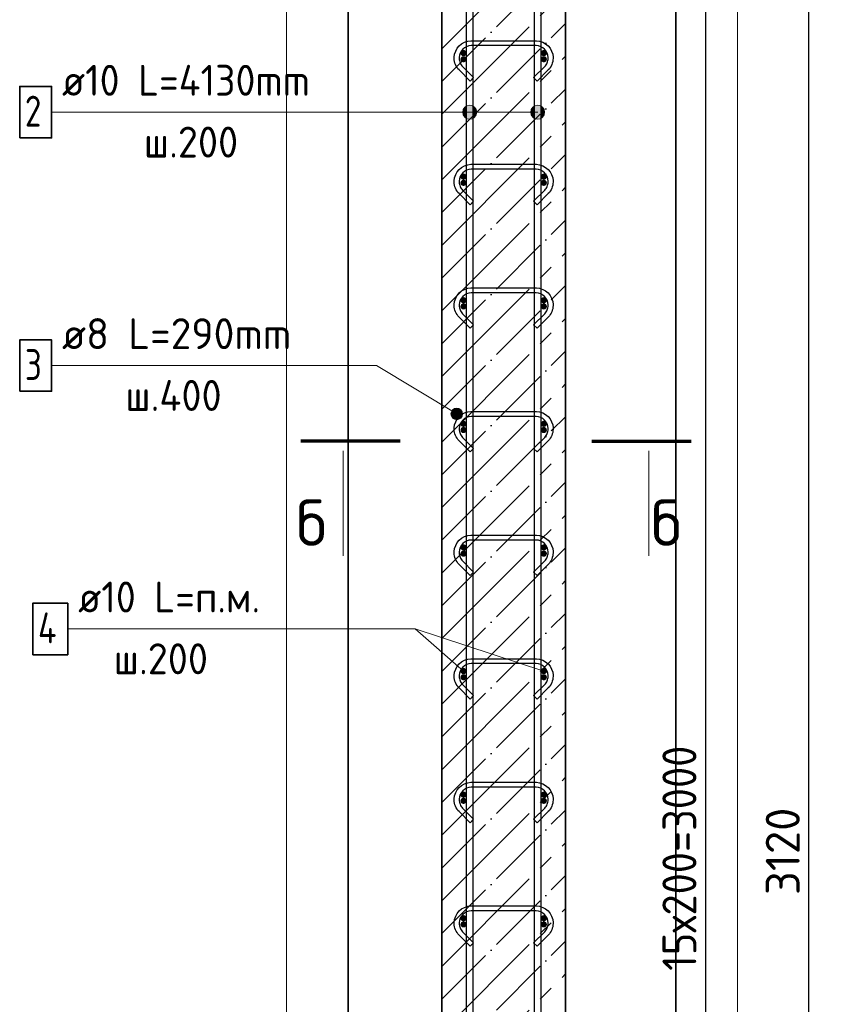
# Model space of a CAD drawing. Header units: millimetres. Extents: x -3026 to 47325, y -2839 to 55854.
# Tile 106 of 130: x 32353 to 33661, y 45522 to 47116. Entities that reach past the tile are written whole.
import ezdxf

# ---------------------------------------------------------------- set-up
doc = ezdxf.new("R2010")
doc.units = ezdxf.units.MM
doc.header["$PDMODE"] = 65
doc.linetypes.add('______11', pattern=[125, 100, -12.5, 0, -12.5])
doc.linetypes.add('______5', pattern=[275, 200, -25, 25, -25])
for name, color, linetype, lineweight in [('Standard', 7, 'Continuous', 25), ('Арм.стержн. Арматура края', 96, 'Continuous', 35), ('Арм.стержн. вертикальными 1', 22, 'Continuous', 35), ('Арм.стержн.горизонт. 1', 180, 'Continuous', 35), ('Размерная линия_ общее', 7, 'Continuous', 13)]:
    doc.layers.add(name, color=color, linetype=linetype, lineweight=lineweight)
doc.layers.add('Арм.стержн.Стяжки', color=7, linetype='Continuous', lineweight=35, true_color=0x501e0f)
doc.styles.add('ISOCPEUR', font='ISOCPEUR')
doc.dimstyles.new('DIMSTYLE_3', dxfattribs={"dimtxt": 55, "dimasz": 62.5, "dimexe": 0, "dimexo": 0, "dimgap": 27.5, "dimtad": 2, "dimdec": 0, "dimrnd": 5, "dimzin": 12, "dimdsep": 46, "dimtxsty": 'ISOCPEUR', "dimblk1": 'ALL_ML_STRICH', "dimblk2": 'ALL_ML_STRICH', "dimsah": 1, "dimcen": 0, "dimclrd": 7, "dimclre": 256, "dimclrt": 7, "dimadec": 0, "dimazin": 0, "dimtfac": 1, "dimtdec": 0, "dimtix": 1, "dimtmove": 2, "dimatfit": 3, "dimfxl": 0, "dimtzin": 0, "dimlwd": 0, "dimlwe": -3, "dimarcsym": 0})

# ---------------------------------------------------------------- blocks, each defined once
blk = doc.blocks.new('ALL_ML_STRICH')
at = {"color": 0, "linetype": 'ByBlock', "lineweight": -2}
for p, q in [((-0.3, -0.3), (0.3, 0.3)), ((0, -0.5), (0, 0.5)), ((-1, 0), (0.5, 0))]:
    blk.add_line(p, q, dxfattribs=at)
blk = doc.blocks.new('*D46')
at = {"layer": 'DEFPOINTS', "color": 7, "linetype": 'Continuous', "lineweight": 13, "transparency": 33554687}
for p in [(33332.1, 47321.6), (33360.7, 44201.6), (33630, 44201.6)]:
    blk.add_point(p, dxfattribs=at)
at = {"layer": 'Размерная линия_ общее', "color": 253, "linetype": 'Continuous', "lineweight": -2, "true_color": 0xa0a0a0, "transparency": 33554687}
for p, q in [((33352.1, 47321.6), (33630, 47321.6)), ((33380.7, 44201.6), (33630, 44201.6))]:
    blk.add_line(p, q, dxfattribs=at)
at = {"layer": 'Размерная линия_ общее', "color": 7, "linetype": 'Continuous', "lineweight": -2, "transparency": 33554687}
blk.add_line((33630, 44201.6), (33630, 47321.6), dxfattribs=at)
at = {"layer": 'Размерная линия_ общее', "color": 7, "linetype": 'Continuous', "lineweight": 13, "transparency": 33554687, "xscale": 62.5, "yscale": 62.5, "zscale": 62.5}
for p, rotation in [((33630, 47321.6), 90), ((33630, 44201.6), 270)]:
    blk.add_blockref('ALL_ML_STRICH', p, dxfattribs=dict(at, rotation=rotation))
at = {"layer": 'Размерная линия_ общее', "color": 7, "linetype": 'Continuous', "lineweight": 13, "transparency": 33554687, "insert": (33587.5, 45769.8), "char_height": 55, "width": 220, "attachment_point": 5, "rotation": 90, "style": 'ISOCPEUR'}
blk.add_mtext('\\A1;{3120}', dxfattribs=at)
blk = doc.blocks.new('*D49')
at = {"layer": 'DEFPOINTS', "color": 7, "linetype": 'Continuous', "lineweight": 13, "transparency": 33554687}
for p in [(33200.9, 47261.6), (33200.9, 44261.6), (33462.8, 44261.6)]:
    blk.add_point(p, dxfattribs=at)
at = {"layer": 'Размерная линия_ общее', "color": 253, "linetype": 'Continuous', "lineweight": -2, "true_color": 0xa0a0a0, "transparency": 33554687}
for p, q in [((33220.9, 47261.6), (33462.8, 47261.6)), ((33220.9, 44261.6), (33462.8, 44261.6))]:
    blk.add_line(p, q, dxfattribs=at)
at = {"layer": 'Размерная линия_ общее', "color": 7, "linetype": 'Continuous', "lineweight": -2, "transparency": 33554687}
blk.add_line((33462.8, 44261.6), (33462.8, 47261.6), dxfattribs=at)
at = {"layer": 'Размерная линия_ общее', "color": 7, "linetype": 'Continuous', "lineweight": 13, "transparency": 33554687, "xscale": 62.5, "yscale": 62.5, "zscale": 62.5}
for p, rotation in [((33462.8, 47261.6), 90), ((33462.8, 44261.6), 270)]:
    blk.add_blockref('ALL_ML_STRICH', p, dxfattribs=dict(at, rotation=rotation))
at = {"layer": 'Размерная линия_ общее', "color": 7, "linetype": 'Continuous', "lineweight": 13, "transparency": 33554687, "insert": (33392.8, 45576.6), "char_height": 55, "width": 2.75, "attachment_point": 1, "rotation": 90, "line_spacing_factor": 0.60241, "style": 'ISOCPEUR'}
blk.add_mtext('\\W0.91;15х200=3000', dxfattribs=at)

msp = doc.modelspace()

# ---------------------------------------------------------------- hatches: boundary and pattern name
at = {"layer": 'Арм.стержн. Арматура края', "linetype": 'Continuous', "lineweight": 50, "transparency": 33554687}
for points in [[(33075.9, 47051.6), (33075.5, 47053.5), (33074.4, 47055.1), (33072.8, 47056.2), (33070.9, 47056.6), (33068.9, 47056.2), (33067.3, 47055.1), (33066.2, 47053.5), (33065.9, 47051.6), (33066.2, 47049.6), (33067.3, 47048), (33068.9, 47046.9), (33070.9, 47046.6), (33072.8, 47046.9), (33074.4, 47048), (33075.5, 47049.6)], [(33205.9, 47051.6), (33205.5, 47053.5), (33204.4, 47055.1), (33202.8, 47056.2), (33200.9, 47056.6), (33198.9, 47056.2), (33197.3, 47055.1), (33196.2, 47053.5), (33195.9, 47051.6), (33196.2, 47049.6), (33197.3, 47048), (33198.9, 47046.9), (33200.9, 47046.6), (33202.8, 47046.9), (33204.4, 47048), (33205.5, 47049.6)], [(33075.9, 46851.6), (33075.5, 46853.5), (33074.4, 46855.1), (33072.8, 46856.2), (33070.9, 46856.6), (33068.9, 46856.2), (33067.3, 46855.1), (33066.2, 46853.5), (33065.9, 46851.6), (33066.2, 46849.6), (33067.3, 46848), (33068.9, 46846.9), (33070.9, 46846.6), (33072.8, 46846.9), (33074.4, 46848), (33075.5, 46849.6)], [(33205.9, 46851.6), (33205.5, 46853.5), (33204.4, 46855.1), (33202.8, 46856.2), (33200.9, 46856.6), (33198.9, 46856.2), (33197.3, 46855.1), (33196.2, 46853.5), (33195.9, 46851.6), (33196.2, 46849.6), (33197.3, 46848), (33198.9, 46846.9), (33200.9, 46846.6), (33202.8, 46846.9), (33204.4, 46848), (33205.5, 46849.6)], [(33075.9, 46651.6), (33075.5, 46653.5), (33074.4, 46655.1), (33072.8, 46656.2), (33070.9, 46656.6), (33068.9, 46656.2), (33067.3, 46655.1), (33066.2, 46653.5), (33065.9, 46651.6), (33066.2, 46649.6), (33067.3, 46648), (33068.9, 46646.9), (33070.9, 46646.6), (33072.8, 46646.9), (33074.4, 46648), (33075.5, 46649.6)], [(33205.9, 46651.6), (33205.5, 46653.5), (33204.4, 46655.1), (33202.8, 46656.2), (33200.9, 46656.6), (33198.9, 46656.2), (33197.3, 46655.1), (33196.2, 46653.5), (33195.9, 46651.6), (33196.2, 46649.6), (33197.3, 46648), (33198.9, 46646.9), (33200.9, 46646.6), (33202.8, 46646.9), (33204.4, 46648), (33205.5, 46649.6)], [(33075.9, 46451.6), (33075.5, 46453.5), (33074.4, 46455.1), (33072.8, 46456.2), (33070.9, 46456.6), (33068.9, 46456.2), (33067.3, 46455.1), (33066.2, 46453.5), (33065.9, 46451.6), (33066.2, 46449.6), (33067.3, 46448), (33068.9, 46446.9), (33070.9, 46446.6), (33072.8, 46446.9), (33074.4, 46448), (33075.5, 46449.6)], [(33205.9, 46451.6), (33205.5, 46453.5), (33204.4, 46455.1), (33202.8, 46456.2), (33200.9, 46456.6), (33198.9, 46456.2), (33197.3, 46455.1), (33196.2, 46453.5), (33195.9, 46451.6), (33196.2, 46449.6), (33197.3, 46448), (33198.9, 46446.9), (33200.9, 46446.6), (33202.8, 46446.9), (33204.4, 46448), (33205.5, 46449.6)], [(33075.9, 46251.6), (33075.5, 46253.5), (33074.4, 46255.1), (33072.8, 46256.2), (33070.9, 46256.6), (33068.9, 46256.2), (33067.3, 46255.1), (33066.2, 46253.5), (33065.9, 46251.6), (33066.2, 46249.6), (33067.3, 46248), (33068.9, 46246.9), (33070.9, 46246.6), (33072.8, 46246.9), (33074.4, 46248), (33075.5, 46249.6)], [(33205.9, 46251.6), (33205.5, 46253.5), (33204.4, 46255.1), (33202.8, 46256.2), (33200.9, 46256.6), (33198.9, 46256.2), (33197.3, 46255.1), (33196.2, 46253.5), (33195.9, 46251.6), (33196.2, 46249.6), (33197.3, 46248), (33198.9, 46246.9), (33200.9, 46246.6), (33202.8, 46246.9), (33204.4, 46248), (33205.5, 46249.6)], [(33075.9, 46051.6), (33075.5, 46053.5), (33074.4, 46055.1), (33072.8, 46056.2), (33070.9, 46056.6), (33068.9, 46056.2), (33067.3, 46055.1), (33066.2, 46053.5), (33065.9, 46051.6), (33066.2, 46049.6), (33067.3, 46048), (33068.9, 46046.9), (33070.9, 46046.6), (33072.8, 46046.9), (33074.4, 46048), (33075.5, 46049.6)], [(33205.9, 46051.6), (33205.5, 46053.5), (33204.4, 46055.1), (33202.8, 46056.2), (33200.9, 46056.6), (33198.9, 46056.2), (33197.3, 46055.1), (33196.2, 46053.5), (33195.9, 46051.6), (33196.2, 46049.6), (33197.3, 46048), (33198.9, 46046.9), (33200.9, 46046.6), (33202.8, 46046.9), (33204.4, 46048), (33205.5, 46049.6)], [(33075.9, 45851.6), (33075.5, 45853.5), (33074.4, 45855.1), (33072.8, 45856.2), (33070.9, 45856.6), (33068.9, 45856.2), (33067.3, 45855.1), (33066.2, 45853.5), (33065.9, 45851.6), (33066.2, 45849.6), (33067.3, 45848), (33068.9, 45846.9), (33070.9, 45846.6), (33072.8, 45846.9), (33074.4, 45848), (33075.5, 45849.6)], [(33205.9, 45851.6), (33205.5, 45853.5), (33204.4, 45855.1), (33202.8, 45856.2), (33200.9, 45856.6), (33198.9, 45856.2), (33197.3, 45855.1), (33196.2, 45853.5), (33195.9, 45851.6), (33196.2, 45849.6), (33197.3, 45848), (33198.9, 45846.9), (33200.9, 45846.6), (33202.8, 45846.9), (33204.4, 45848), (33205.5, 45849.6)], [(33075.9, 45651.6), (33075.5, 45653.5), (33074.4, 45655.1), (33072.8, 45656.2), (33070.9, 45656.6), (33068.9, 45656.2), (33067.3, 45655.1), (33066.2, 45653.5), (33065.9, 45651.6), (33066.2, 45649.6), (33067.3, 45648), (33068.9, 45646.9), (33070.9, 45646.6), (33072.8, 45646.9), (33074.4, 45648), (33075.5, 45649.6)], [(33205.9, 45651.6), (33205.5, 45653.5), (33204.4, 45655.1), (33202.8, 45656.2), (33200.9, 45656.6), (33198.9, 45656.2), (33197.3, 45655.1), (33196.2, 45653.5), (33195.9, 45651.6), (33196.2, 45649.6), (33197.3, 45648), (33198.9, 45646.9), (33200.9, 45646.6), (33202.8, 45646.9), (33204.4, 45648), (33205.5, 45649.6)]]:
    msp.add_hatch(color=4, dxfattribs=at).paths.add_polyline_path(points)
at = {"layer": 'Арм.стержн. вертикальными 1', "linetype": 'Continuous', "lineweight": 13, "transparency": 33554687}
for points in [[(33071.2, 46960.2), (33071.2, 46971.4), (33069.6, 46965.8)], [(33071.2, 46960.2), (33071.2, 46971.4), (33069.6, 46965.8)], [(33071.2, 46971.4), (33075.2, 46956.1), (33075.2, 46975.5)], [(33071.2, 46971.4), (33075.2, 46956.1), (33075.2, 46975.5)], [(33071.2, 46971.4), (33071.2, 46960.2), (33075.2, 46956.1)], [(33071.2, 46971.4), (33071.2, 46960.2), (33075.2, 46956.1)], [(33075.2, 46975.5), (33080.9, 46954.6), (33080.9, 46977.1)], [(33075.2, 46975.5), (33080.9, 46954.6), (33080.9, 46977.1)], [(33075.2, 46975.5), (33075.2, 46956.1), (33080.9, 46954.6)], [(33075.2, 46975.5), (33075.2, 46956.1), (33080.9, 46954.6)], [(33080.9, 46977.1), (33080.9, 46954.6), (33086.5, 46956.1)], [(33080.9, 46977.1), (33086.5, 46956.1), (33086.5, 46975.5)], [(33080.9, 46977.1), (33080.9, 46954.6), (33086.5, 46956.1)], [(33080.9, 46977.1), (33086.5, 46956.1), (33086.5, 46975.5)], [(33086.5, 46975.5), (33086.5, 46956.1), (33090.5, 46960.2)], [(33086.5, 46975.5), (33090.5, 46960.2), (33090.5, 46971.4)], [(33086.5, 46975.5), (33086.5, 46956.1), (33090.5, 46960.2)], [(33086.5, 46975.5), (33090.5, 46960.2), (33090.5, 46971.4)], [(33090.5, 46971.4), (33090.5, 46960.2), (33092.1, 46965.8)], [(33090.5, 46971.4), (33090.5, 46960.2), (33092.1, 46965.8)], [(33181.2, 46960.2), (33181.2, 46971.4), (33179.6, 46965.8)], [(33181.2, 46960.2), (33181.2, 46971.4), (33179.6, 46965.8)], [(33181.2, 46971.4), (33185.2, 46956.1), (33185.2, 46975.5)], [(33181.2, 46971.4), (33185.2, 46956.1), (33185.2, 46975.5)], [(33181.2, 46971.4), (33181.2, 46960.2), (33185.2, 46956.1)], [(33181.2, 46971.4), (33181.2, 46960.2), (33185.2, 46956.1)], [(33185.2, 46975.5), (33190.9, 46954.6), (33190.9, 46977.1)], [(33185.2, 46975.5), (33190.9, 46954.6), (33190.9, 46977.1)], [(33185.2, 46975.5), (33185.2, 46956.1), (33190.9, 46954.6)], [(33185.2, 46975.5), (33185.2, 46956.1), (33190.9, 46954.6)], [(33190.9, 46977.1), (33190.9, 46954.6), (33196.5, 46956.1)], [(33190.9, 46977.1), (33196.5, 46956.1), (33196.5, 46975.5)], [(33190.9, 46977.1), (33190.9, 46954.6), (33196.5, 46956.1)], [(33190.9, 46977.1), (33196.5, 46956.1), (33196.5, 46975.5)], [(33196.5, 46975.5), (33196.5, 46956.1), (33200.5, 46960.2)], [(33196.5, 46975.5), (33200.5, 46960.2), (33200.5, 46971.4)], [(33196.5, 46975.5), (33196.5, 46956.1), (33200.5, 46960.2)], [(33196.5, 46975.5), (33200.5, 46960.2), (33200.5, 46971.4)], [(33200.5, 46971.4), (33200.5, 46960.2), (33202.1, 46965.8)], [(33200.5, 46971.4), (33200.5, 46960.2), (33202.1, 46965.8)]]:
    msp.add_hatch(color=7, dxfattribs=at).paths.add_polyline_path(points)
at = {"layer": 'Арм.стержн.горизонт. 1', "linetype": 'Continuous', "lineweight": 50, "transparency": 33554687}
for points in [[(33075.9, 47061.6), (33075.5, 47063.5), (33074.4, 47065.1), (33072.8, 47066.2), (33070.9, 47066.6), (33068.9, 47066.2), (33067.3, 47065.1), (33066.2, 47063.5), (33065.9, 47061.6), (33066.2, 47059.6), (33067.3, 47058), (33068.9, 47056.9), (33070.9, 47056.6), (33072.8, 47056.9), (33074.4, 47058), (33075.5, 47059.6)], [(33205.9, 47061.6), (33205.5, 47063.5), (33204.4, 47065.1), (33202.8, 47066.2), (33200.9, 47066.6), (33198.9, 47066.2), (33197.3, 47065.1), (33196.2, 47063.5), (33195.9, 47061.6), (33196.2, 47059.6), (33197.3, 47058), (33198.9, 47056.9), (33200.9, 47056.6), (33202.8, 47056.9), (33204.4, 47058), (33205.5, 47059.6)], [(33075.9, 46861.6), (33075.5, 46863.5), (33074.4, 46865.1), (33072.8, 46866.2), (33070.9, 46866.6), (33068.9, 46866.2), (33067.3, 46865.1), (33066.2, 46863.5), (33065.9, 46861.6), (33066.2, 46859.6), (33067.3, 46858), (33068.9, 46856.9), (33070.9, 46856.6), (33072.8, 46856.9), (33074.4, 46858), (33075.5, 46859.6)], [(33205.9, 46861.6), (33205.5, 46863.5), (33204.4, 46865.1), (33202.8, 46866.2), (33200.9, 46866.6), (33198.9, 46866.2), (33197.3, 46865.1), (33196.2, 46863.5), (33195.9, 46861.6), (33196.2, 46859.6), (33197.3, 46858), (33198.9, 46856.9), (33200.9, 46856.6), (33202.8, 46856.9), (33204.4, 46858), (33205.5, 46859.6)], [(33075.9, 46661.6), (33075.5, 46663.5), (33074.4, 46665.1), (33072.8, 46666.2), (33070.9, 46666.6), (33068.9, 46666.2), (33067.3, 46665.1), (33066.2, 46663.5), (33065.9, 46661.6), (33066.2, 46659.6), (33067.3, 46658), (33068.9, 46656.9), (33070.9, 46656.6), (33072.8, 46656.9), (33074.4, 46658), (33075.5, 46659.6)], [(33205.9, 46661.6), (33205.5, 46663.5), (33204.4, 46665.1), (33202.8, 46666.2), (33200.9, 46666.6), (33198.9, 46666.2), (33197.3, 46665.1), (33196.2, 46663.5), (33195.9, 46661.6), (33196.2, 46659.6), (33197.3, 46658), (33198.9, 46656.9), (33200.9, 46656.6), (33202.8, 46656.9), (33204.4, 46658), (33205.5, 46659.6)], [(33075.9, 46461.6), (33075.5, 46463.5), (33074.4, 46465.1), (33072.8, 46466.2), (33070.9, 46466.6), (33068.9, 46466.2), (33067.3, 46465.1), (33066.2, 46463.5), (33065.9, 46461.6), (33066.2, 46459.6), (33067.3, 46458), (33068.9, 46456.9), (33070.9, 46456.6), (33072.8, 46456.9), (33074.4, 46458), (33075.5, 46459.6)], [(33205.9, 46461.6), (33205.5, 46463.5), (33204.4, 46465.1), (33202.8, 46466.2), (33200.9, 46466.6), (33198.9, 46466.2), (33197.3, 46465.1), (33196.2, 46463.5), (33195.9, 46461.6), (33196.2, 46459.6), (33197.3, 46458), (33198.9, 46456.9), (33200.9, 46456.6), (33202.8, 46456.9), (33204.4, 46458), (33205.5, 46459.6)], [(33075.9, 46261.6), (33075.5, 46263.5), (33074.4, 46265.1), (33072.8, 46266.2), (33070.9, 46266.6), (33068.9, 46266.2), (33067.3, 46265.1), (33066.2, 46263.5), (33065.9, 46261.6), (33066.2, 46259.6), (33067.3, 46258), (33068.9, 46256.9), (33070.9, 46256.6), (33072.8, 46256.9), (33074.4, 46258), (33075.5, 46259.6)], [(33205.9, 46261.6), (33205.5, 46263.5), (33204.4, 46265.1), (33202.8, 46266.2), (33200.9, 46266.6), (33198.9, 46266.2), (33197.3, 46265.1), (33196.2, 46263.5), (33195.9, 46261.6), (33196.2, 46259.6), (33197.3, 46258), (33198.9, 46256.9), (33200.9, 46256.6), (33202.8, 46256.9), (33204.4, 46258), (33205.5, 46259.6)], [(33075.9, 46061.6), (33075.5, 46063.5), (33074.4, 46065.1), (33072.8, 46066.2), (33070.9, 46066.6), (33068.9, 46066.2), (33067.3, 46065.1), (33066.2, 46063.5), (33065.9, 46061.6), (33066.2, 46059.6), (33067.3, 46058), (33068.9, 46056.9), (33070.9, 46056.6), (33072.8, 46056.9), (33074.4, 46058), (33075.5, 46059.6)], [(33205.9, 46061.6), (33205.5, 46063.5), (33204.4, 46065.1), (33202.8, 46066.2), (33200.9, 46066.6), (33198.9, 46066.2), (33197.3, 46065.1), (33196.2, 46063.5), (33195.9, 46061.6), (33196.2, 46059.6), (33197.3, 46058), (33198.9, 46056.9), (33200.9, 46056.6), (33202.8, 46056.9), (33204.4, 46058), (33205.5, 46059.6)], [(33075.9, 45861.6), (33075.5, 45863.5), (33074.4, 45865.1), (33072.8, 45866.2), (33070.9, 45866.6), (33068.9, 45866.2), (33067.3, 45865.1), (33066.2, 45863.5), (33065.9, 45861.6), (33066.2, 45859.6), (33067.3, 45858), (33068.9, 45856.9), (33070.9, 45856.6), (33072.8, 45856.9), (33074.4, 45858), (33075.5, 45859.6)], [(33205.9, 45861.6), (33205.5, 45863.5), (33204.4, 45865.1), (33202.8, 45866.2), (33200.9, 45866.6), (33198.9, 45866.2), (33197.3, 45865.1), (33196.2, 45863.5), (33195.9, 45861.6), (33196.2, 45859.6), (33197.3, 45858), (33198.9, 45856.9), (33200.9, 45856.6), (33202.8, 45856.9), (33204.4, 45858), (33205.5, 45859.6)], [(33075.9, 45661.6), (33075.5, 45663.5), (33074.4, 45665.1), (33072.8, 45666.2), (33070.9, 45666.6), (33068.9, 45666.2), (33067.3, 45665.1), (33066.2, 45663.5), (33065.9, 45661.6), (33066.2, 45659.6), (33067.3, 45658), (33068.9, 45656.9), (33070.9, 45656.6), (33072.8, 45656.9), (33074.4, 45658), (33075.5, 45659.6)], [(33205.9, 45661.6), (33205.5, 45663.5), (33204.4, 45665.1), (33202.8, 45666.2), (33200.9, 45666.6), (33198.9, 45666.2), (33197.3, 45665.1), (33196.2, 45663.5), (33195.9, 45661.6), (33196.2, 45659.6), (33197.3, 45658), (33198.9, 45656.9), (33200.9, 45656.6), (33202.8, 45656.9), (33204.4, 45658), (33205.5, 45659.6)]]:
    msp.add_hatch(color=4, dxfattribs=at).paths.add_polyline_path(points)
at = {"layer": 'Арм.стержн.Стяжки', "linetype": 'Continuous', "lineweight": 13, "transparency": 33554687}
for points in [[(33050.5, 46477.7), (33055.4, 46485.7), (33051.8, 46482.4)], [(33055.4, 46485.7), (33050.5, 46477.7), (33051.7, 46473.1)], [(33055.4, 46485.7), (33051.7, 46473.1), (33060, 46486.9)], [(33060, 46486.9), (33051.7, 46473.1), (33055, 46469.5)], [(33060, 46486.9), (33055, 46469.5), (33064.7, 46485.6)], [(33064.7, 46485.6), (33055, 46469.5), (33059.7, 46468.2)], [(33064.7, 46485.6), (33059.7, 46468.2), (33068, 46482)], [(33068, 46482), (33059.7, 46468.2), (33064.3, 46469.4)], [(33068, 46482), (33064.3, 46469.4), (33069.2, 46477.4)], [(33069.2, 46477.4), (33064.3, 46469.4), (33067.9, 46472.7)]]:
    msp.add_hatch(color=7, dxfattribs=at).paths.add_polyline_path(points)

# ---------------------------------------------------------------- linework, layer by layer
at = {"color": 52, "linetype": 'Continuous', "lineweight": -3, "transparency": 33554687}
for p, q in [((32884.3, 48405), (32884.3, 43856.3)), ((32884.3, 43856.3), (32884.3, 48405)), ((33414.3, 48405), (33414.3, 43856.3)), ((33414.3, 43856.3), (33414.3, 48405))]:
    msp.add_line(p, q, dxfattribs=at)
at = {"layer": 'Standard', "color": 7, "linetype": 'Continuous', "lineweight": 35, "transparency": 33554687}
for p, q in [((33035.9, 47321.6), (33035.9, 44201.6)), ((33235.9, 44201.6), (33235.9, 47321.6))]:
    msp.add_line(p, q, dxfattribs=at)
at = {"layer": 'Standard', "color": 253, "linetype": '______5', "lineweight": -3, "true_color": 0xababab, "transparency": 33554687}
for p, q in [((33035.9, 47068.6), (33235.9, 47268.6)), ((33035.9, 46962.5), (33235.9, 47162.5)), ((33035.9, 46856.5), (33235.9, 47056.5)), ((33035.9, 46750.4), (33235.9, 46950.4)), ((33035.9, 46644.3), (33235.9, 46844.3)), ((33035.9, 46538.3), (33235.9, 46738.3)), ((33035.9, 46432.2), (33235.9, 46632.2)), ((33035.9, 46326.1), (33235.9, 46526.1)), ((33035.9, 46220.1), (33235.9, 46420.1)), ((33035.9, 46114), (33235.9, 46314)), ((33035.9, 46007.9), (33235.9, 46207.9)), ((33035.9, 45901.9), (33235.9, 46101.9)), ((33035.9, 45795.8), (33235.9, 45995.8)), ((33035.9, 45689.7), (33235.9, 45889.7)), ((33035.9, 45583.7), (33235.9, 45783.7)), ((33035.9, 45477.6), (33235.9, 45677.6)), ((33035.9, 45371.5), (33235.9, 45571.5))]:
    msp.add_line(p, q, dxfattribs=at)
at = {"layer": 'Standard', "color": 253, "linetype": '______11', "lineweight": -3, "true_color": 0xababab, "transparency": 33554687}
for p, q in [((33035.9, 47015.6), (33235.9, 47215.6)), ((33035.9, 46909.5), (33235.9, 47109.5)), ((33035.9, 46803.4), (33235.9, 47003.4)), ((33035.9, 46697.4), (33235.9, 46897.4)), ((33035.9, 46591.3), (33235.9, 46791.3)), ((33035.9, 46485.2), (33235.9, 46685.2)), ((33035.9, 46379.2), (33235.9, 46579.2)), ((33035.9, 46273.1), (33235.9, 46473.1)), ((33035.9, 46167), (33235.9, 46367)), ((33035.9, 46061), (33235.9, 46261)), ((33035.9, 45954.9), (33235.9, 46154.9)), ((33035.9, 45848.8), (33235.9, 46048.8)), ((33035.9, 45742.8), (33235.9, 45942.8)), ((33035.9, 45636.7), (33235.9, 45836.7)), ((33035.9, 45530.6), (33235.9, 45730.6)), ((33035.9, 45424.6), (33235.9, 45624.6))]:
    msp.add_line(p, q, dxfattribs=at)
at = {"layer": 'Standard', "color": 7, "linetype": 'Continuous', "lineweight": 70, "transparency": 33554687}
for p, q in [((32968.3, 46433.8), (32807.5, 46433.8)), ((33278.3, 46433.8), (33439.1, 46433.8))]:
    msp.add_line(p, q, dxfattribs=at)
at = {"layer": 'Standard', "color": 7, "linetype": 'Continuous', "lineweight": 13, "transparency": 33554687}
for p, q in [((32876, 46417.8), (32876, 46248.2)), ((33370.6, 46417.8), (33370.6, 46248.2)), ((33200.9, 46061.6), (32992.5, 46129.7))]:
    msp.add_line(p, q, dxfattribs=at)
msp.add_lwpolyline([(32784.3, 43756.3), (33514.3, 43756.3), (33514.3, 48505), (32784.3, 48505), (32784.3, 43756.3)], dxfattribs=at)
at = {"layer": 'Арм.стержн. вертикальными 1', "color": 7, "linetype": 'Continuous', "lineweight": 13, "transparency": 33554687}
for p, q in [((33080.9, 46977.1), (33080.9, 46977.1)), ((33080.9, 46977.1), (33080.9, 46977.1)), ((33190.9, 46977.1), (33190.9, 46977.1)), ((33190.9, 46977.1), (33190.9, 46977.1)), ((32404.3, 46965.8), (32996.3, 46965.8)), ((32996.3, 46965.8), (33190.9, 46965.8)), ((32996.3, 46965.8), (33190.9, 46965.8)), ((32996.3, 46965.8), (33080.9, 46965.8)), ((32996.3, 46965.8), (33080.9, 46965.8)), ((33069.6, 46965.8), (33069.6, 46965.8)), ((33069.6, 46965.8), (33069.6, 46965.8)), ((33080.9, 46954.6), (33080.9, 46954.6)), ((33080.9, 46954.6), (33080.9, 46954.6)), ((33092.1, 46965.8), (33092.1, 46965.8)), ((33092.1, 46965.8), (33092.1, 46965.8)), ((33179.6, 46965.8), (33179.6, 46965.8)), ((33179.6, 46965.8), (33179.6, 46965.8)), ((33190.9, 46954.6), (33190.9, 46954.6)), ((33190.9, 46954.6), (33190.9, 46954.6)), ((33202.1, 46965.8), (33202.1, 46965.8)), ((33202.1, 46965.8), (33202.1, 46965.8))]:
    msp.add_line(p, q, dxfattribs=at)
at = {"layer": 'Арм.стержн. вертикальными 1', "color": 4, "linetype": 'Continuous', "lineweight": 25, "transparency": 33554687}
for points in [[(33075.9, 44201.6), (33075.9, 48331.6), (33085.9, 48331.6), (33085.9, 44201.6), (33075.9, 44201.6)], [(33075.9, 44201.6), (33075.9, 48331.6), (33085.9, 48331.6), (33085.9, 44201.6), (33075.9, 44201.6)], [(33185.9, 44201.6), (33185.9, 48331.6), (33195.9, 48331.6), (33195.9, 44201.6), (33185.9, 44201.6)], [(33185.9, 44201.6), (33185.9, 48331.6), (33195.9, 48331.6), (33195.9, 44201.6), (33185.9, 44201.6)]]:
    msp.add_lwpolyline(points, dxfattribs=at)
at = {"layer": 'Арм.стержн. вертикальными 1', "color": 7, "linetype": 'Continuous', "lineweight": 35, "transparency": 33554687}
msp.add_lwpolyline([(32352.6, 46924.2), (32404.3, 46924.2), (32404.3, 47007.5), (32352.6, 47007.5), (32352.6, 46924.2)], dxfattribs=at)
at = {"layer": 'Арм.стержн. вертикальными 1', "color": 7, "linetype": 'Continuous', "lineweight": 13, "transparency": 33554687}
for centre in [(33080.9, 46965.8), (33080.9, 46965.8), (33190.9, 46965.8), (33190.9, 46965.8)]:
    msp.add_circle(centre, 11.3, dxfattribs=at)
at = {"layer": 'Арм.стержн.горизонт. 1', "color": 7, "linetype": 'Continuous', "lineweight": 13, "transparency": 33554687}
for p, q in [((32430.5, 46129.7), (32992.5, 46129.7)), ((32992.5, 46129.7), (33070.9, 46061.6))]:
    msp.add_line(p, q, dxfattribs=at)
at = {"layer": 'Арм.стержн.горизонт. 1', "color": 7, "linetype": 'Continuous', "lineweight": 35, "transparency": 33554687}
msp.add_lwpolyline([(32373.8, 46088), (32430.5, 46088), (32430.5, 46171.4), (32373.8, 46171.4), (32373.8, 46088)], dxfattribs=at)
at = {"layer": 'Арм.стержн.Стяжки', "color": 7, "linetype": 'Continuous', "lineweight": 13, "transparency": 33554687}
for p, q in [((32404.3, 46555.8), (32930.3, 46555.8)), ((32930.3, 46555.8), (33059.9, 46477.6)), ((33051.8, 46482.4), (33051.8, 46482.4)), ((33064.7, 46485.6), (33064.7, 46485.6)), ((33055, 46469.5), (33055, 46469.5)), ((33067.9, 46472.7), (33067.9, 46472.7))]:
    msp.add_line(p, q, dxfattribs=at)
at = {"layer": 'Арм.стержн.Стяжки', "color": 40, "linetype": 'Continuous', "lineweight": 25, "transparency": 33554687}
for points in [[(33184.4, 47021.8), (33202.3, 47039.7), (33203.5, 47041.1), (33204.6, 47042.6), (33205.5, 47044.2), (33206.3, 47045.9), (33207, 47047.6), (33207.4, 47049.4), (33207.7, 47051.3), (33207.9, 47053.2), (33207.9, 47054.3), (33207.4, 47057.9), (33206.1, 47061.6), (33204.3, 47065), (33202, 47067.7), (33199.3, 47070), (33195.9, 47071.9), (33192.2, 47073.1), (33188.6, 47073.6), (33083.1, 47073.6), (33079.5, 47073.1), (33075.8, 47071.9), (33072.5, 47070), (33069.7, 47067.7), (33067.4, 47065), (33065.6, 47061.6), (33064.4, 47057.9), (33063.9, 47054.3), (33063.9, 47053.2), (33064, 47051.3), (33064.3, 47049.4), (33064.8, 47047.6), (33065.4, 47045.9), (33066.2, 47044.2), (33067.1, 47042.6), (33068.2, 47041.1), (33069.4, 47039.7), (33087.3, 47021.8), (33081.6, 47016.2), (33063.6, 47034.2), (33061.9, 47036.1), (33060.4, 47038.3), (33059.1, 47040.5), (33058, 47042.8), (33057.1, 47045.3), (33056.5, 47047.8), (33056, 47050.4), (33055.9, 47052.9), (33055.9, 47054.9), (33056.5, 47059.8), (33058.2, 47064.8), (33060.8, 47069.5), (33064, 47073.4), (33067.9, 47076.6), (33072.6, 47079.2), (33077.7, 47080.9), (33082.5, 47081.6), (33189.2, 47081.6), (33194.1, 47080.9), (33199.1, 47079.2), (33203.8, 47076.6), (33207.7, 47073.4), (33210.9, 47069.5), (33213.5, 47064.8), (33215.2, 47059.8), (33215.9, 47054.9), (33215.9, 47052.9), (33215.7, 47050.4), (33215.3, 47047.8), (33214.6, 47045.3), (33213.7, 47042.8), (33212.6, 47040.5), (33211.3, 47038.3), (33209.8, 47036.1), (33208.1, 47034.2), (33190.1, 47016.2), (33184.4, 47021.8)], [(33184.4, 46821.8), (33202.3, 46839.7), (33203.5, 46841.1), (33204.6, 46842.6), (33205.5, 46844.2), (33206.3, 46845.9), (33207, 46847.6), (33207.4, 46849.4), (33207.7, 46851.3), (33207.9, 46853.2), (33207.9, 46854.3), (33207.4, 46857.9), (33206.1, 46861.6), (33204.3, 46865), (33202, 46867.7), (33199.3, 46870), (33195.9, 46871.9), (33192.2, 46873.1), (33188.6, 46873.6), (33083.1, 46873.6), (33079.5, 46873.1), (33075.8, 46871.9), (33072.5, 46870), (33069.7, 46867.7), (33067.4, 46865), (33065.6, 46861.6), (33064.4, 46857.9), (33063.9, 46854.3), (33063.9, 46853.2), (33064, 46851.3), (33064.3, 46849.4), (33064.8, 46847.6), (33065.4, 46845.9), (33066.2, 46844.2), (33067.1, 46842.6), (33068.2, 46841.1), (33069.4, 46839.7), (33087.3, 46821.8), (33081.6, 46816.2), (33063.6, 46834.2), (33061.9, 46836.1), (33060.4, 46838.3), (33059.1, 46840.5), (33058, 46842.8), (33057.1, 46845.3), (33056.5, 46847.8), (33056, 46850.4), (33055.9, 46852.9), (33055.9, 46854.9), (33056.5, 46859.8), (33058.2, 46864.8), (33060.8, 46869.5), (33064, 46873.4), (33067.9, 46876.6), (33072.6, 46879.2), (33077.7, 46880.9), (33082.5, 46881.6), (33189.2, 46881.6), (33194.1, 46880.9), (33199.1, 46879.2), (33203.8, 46876.6), (33207.7, 46873.4), (33210.9, 46869.5), (33213.5, 46864.8), (33215.2, 46859.8), (33215.9, 46854.9), (33215.9, 46852.9), (33215.7, 46850.4), (33215.3, 46847.8), (33214.6, 46845.3), (33213.7, 46842.8), (33212.6, 46840.5), (33211.3, 46838.3), (33209.8, 46836.1), (33208.1, 46834.2), (33190.1, 46816.2), (33184.4, 46821.8)], [(33184.4, 46621.8), (33202.3, 46639.7), (33203.5, 46641.1), (33204.6, 46642.6), (33205.5, 46644.2), (33206.3, 46645.9), (33207, 46647.6), (33207.4, 46649.4), (33207.7, 46651.3), (33207.9, 46653.2), (33207.9, 46654.3), (33207.4, 46657.9), (33206.1, 46661.6), (33204.3, 46665), (33202, 46667.7), (33199.3, 46670), (33195.9, 46671.9), (33192.2, 46673.1), (33188.6, 46673.6), (33083.1, 46673.6), (33079.5, 46673.1), (33075.8, 46671.9), (33072.5, 46670), (33069.7, 46667.7), (33067.4, 46665), (33065.6, 46661.6), (33064.4, 46657.9), (33063.9, 46654.3), (33063.9, 46653.2), (33064, 46651.3), (33064.3, 46649.4), (33064.8, 46647.6), (33065.4, 46645.9), (33066.2, 46644.2), (33067.1, 46642.6), (33068.2, 46641.1), (33069.4, 46639.7), (33087.3, 46621.8), (33081.6, 46616.2), (33063.6, 46634.2), (33061.9, 46636.1), (33060.4, 46638.3), (33059.1, 46640.5), (33058, 46642.8), (33057.1, 46645.3), (33056.5, 46647.8), (33056, 46650.4), (33055.9, 46652.9), (33055.9, 46654.9), (33056.5, 46659.8), (33058.2, 46664.8), (33060.8, 46669.5), (33064, 46673.4), (33067.9, 46676.6), (33072.6, 46679.2), (33077.7, 46680.9), (33082.5, 46681.6), (33189.2, 46681.6), (33194.1, 46680.9), (33199.1, 46679.2), (33203.8, 46676.6), (33207.7, 46673.4), (33210.9, 46669.5), (33213.5, 46664.8), (33215.2, 46659.8), (33215.9, 46654.9), (33215.9, 46652.9), (33215.7, 46650.4), (33215.3, 46647.8), (33214.6, 46645.3), (33213.7, 46642.8), (33212.6, 46640.5), (33211.3, 46638.3), (33209.8, 46636.1), (33208.1, 46634.2), (33190.1, 46616.2), (33184.4, 46621.8)], [(33184.4, 46421.8), (33202.3, 46439.7), (33203.5, 46441.1), (33204.6, 46442.6), (33205.5, 46444.2), (33206.3, 46445.9), (33207, 46447.6), (33207.4, 46449.4), (33207.7, 46451.3), (33207.9, 46453.2), (33207.9, 46454.3), (33207.4, 46457.9), (33206.1, 46461.6), (33204.3, 46465), (33202, 46467.7), (33199.3, 46470), (33195.9, 46471.9), (33192.2, 46473.1), (33188.6, 46473.6), (33083.1, 46473.6), (33079.5, 46473.1), (33075.8, 46471.9), (33072.5, 46470), (33069.7, 46467.7), (33067.4, 46465), (33065.6, 46461.6), (33064.4, 46457.9), (33063.9, 46454.3), (33063.9, 46453.2), (33064, 46451.3), (33064.3, 46449.4), (33064.8, 46447.6), (33065.4, 46445.9), (33066.2, 46444.2), (33067.1, 46442.6), (33068.2, 46441.1), (33069.4, 46439.7), (33087.3, 46421.8), (33081.6, 46416.2), (33063.6, 46434.2), (33061.9, 46436.1), (33060.4, 46438.3), (33059.1, 46440.5), (33058, 46442.8), (33057.1, 46445.3), (33056.5, 46447.8), (33056, 46450.4), (33055.9, 46452.9), (33055.9, 46454.9), (33056.5, 46459.8), (33058.2, 46464.8), (33060.8, 46469.5), (33064, 46473.4), (33067.9, 46476.6), (33072.6, 46479.2), (33077.7, 46480.9), (33082.5, 46481.6), (33189.2, 46481.6), (33194.1, 46480.9), (33199.1, 46479.2), (33203.8, 46476.6), (33207.7, 46473.4), (33210.9, 46469.5), (33213.5, 46464.8), (33215.2, 46459.8), (33215.9, 46454.9), (33215.9, 46452.9), (33215.7, 46450.4), (33215.3, 46447.8), (33214.6, 46445.3), (33213.7, 46442.8), (33212.6, 46440.5), (33211.3, 46438.3), (33209.8, 46436.1), (33208.1, 46434.2), (33190.1, 46416.2), (33184.4, 46421.8)], [(33184.4, 46221.8), (33202.3, 46239.7), (33203.5, 46241.1), (33204.6, 46242.6), (33205.5, 46244.2), (33206.3, 46245.9), (33207, 46247.6), (33207.4, 46249.4), (33207.7, 46251.3), (33207.9, 46253.2), (33207.9, 46254.3), (33207.4, 46257.9), (33206.1, 46261.6), (33204.3, 46265), (33202, 46267.7), (33199.3, 46270), (33195.9, 46271.9), (33192.2, 46273.1), (33188.6, 46273.6), (33083.1, 46273.6), (33079.5, 46273.1), (33075.8, 46271.9), (33072.5, 46270), (33069.7, 46267.7), (33067.4, 46265), (33065.6, 46261.6), (33064.4, 46257.9), (33063.9, 46254.3), (33063.9, 46253.2), (33064, 46251.3), (33064.3, 46249.4), (33064.8, 46247.6), (33065.4, 46245.9), (33066.2, 46244.2), (33067.1, 46242.6), (33068.2, 46241.1), (33069.4, 46239.7), (33087.3, 46221.8), (33081.6, 46216.2), (33063.6, 46234.2), (33061.9, 46236.1), (33060.4, 46238.3), (33059.1, 46240.5), (33058, 46242.8), (33057.1, 46245.3), (33056.5, 46247.8), (33056, 46250.4), (33055.9, 46252.9), (33055.9, 46254.9), (33056.5, 46259.8), (33058.2, 46264.8), (33060.8, 46269.5), (33064, 46273.4), (33067.9, 46276.6), (33072.6, 46279.2), (33077.7, 46280.9), (33082.5, 46281.6), (33189.2, 46281.6), (33194.1, 46280.9), (33199.1, 46279.2), (33203.8, 46276.6), (33207.7, 46273.4), (33210.9, 46269.5), (33213.5, 46264.8), (33215.2, 46259.8), (33215.9, 46254.9), (33215.9, 46252.9), (33215.7, 46250.4), (33215.3, 46247.8), (33214.6, 46245.3), (33213.7, 46242.8), (33212.6, 46240.5), (33211.3, 46238.3), (33209.8, 46236.1), (33208.1, 46234.2), (33190.1, 46216.2), (33184.4, 46221.8)], [(33184.4, 46021.8), (33202.3, 46039.7), (33203.5, 46041.1), (33204.6, 46042.6), (33205.5, 46044.2), (33206.3, 46045.9), (33207, 46047.6), (33207.4, 46049.4), (33207.7, 46051.3), (33207.9, 46053.2), (33207.9, 46054.3), (33207.4, 46057.9), (33206.1, 46061.6), (33204.3, 46065), (33202, 46067.7), (33199.3, 46070), (33195.9, 46071.9), (33192.2, 46073.1), (33188.6, 46073.6), (33083.1, 46073.6), (33079.5, 46073.1), (33075.8, 46071.9), (33072.5, 46070), (33069.7, 46067.7), (33067.4, 46065), (33065.6, 46061.6), (33064.4, 46057.9), (33063.9, 46054.3), (33063.9, 46053.2), (33064, 46051.3), (33064.3, 46049.4), (33064.8, 46047.6), (33065.4, 46045.9), (33066.2, 46044.2), (33067.1, 46042.6), (33068.2, 46041.1), (33069.4, 46039.7), (33087.3, 46021.8), (33081.6, 46016.2), (33063.6, 46034.2), (33061.9, 46036.1), (33060.4, 46038.3), (33059.1, 46040.5), (33058, 46042.8), (33057.1, 46045.3), (33056.5, 46047.8), (33056, 46050.4), (33055.9, 46052.9), (33055.9, 46054.9), (33056.5, 46059.8), (33058.2, 46064.8), (33060.8, 46069.5), (33064, 46073.4), (33067.9, 46076.6), (33072.6, 46079.2), (33077.7, 46080.9), (33082.5, 46081.6), (33189.2, 46081.6), (33194.1, 46080.9), (33199.1, 46079.2), (33203.8, 46076.6), (33207.7, 46073.4), (33210.9, 46069.5), (33213.5, 46064.8), (33215.2, 46059.8), (33215.9, 46054.9), (33215.9, 46052.9), (33215.7, 46050.4), (33215.3, 46047.8), (33214.6, 46045.3), (33213.7, 46042.8), (33212.6, 46040.5), (33211.3, 46038.3), (33209.8, 46036.1), (33208.1, 46034.2), (33190.1, 46016.2), (33184.4, 46021.8)], [(33184.4, 45821.8), (33202.3, 45839.7), (33203.5, 45841.1), (33204.6, 45842.6), (33205.5, 45844.2), (33206.3, 45845.9), (33207, 45847.6), (33207.4, 45849.4), (33207.7, 45851.3), (33207.9, 45853.2), (33207.9, 45854.3), (33207.4, 45857.9), (33206.1, 45861.6), (33204.3, 45865), (33202, 45867.7), (33199.3, 45870), (33195.9, 45871.9), (33192.2, 45873.1), (33188.6, 45873.6), (33083.1, 45873.6), (33079.5, 45873.1), (33075.8, 45871.9), (33072.5, 45870), (33069.7, 45867.7), (33067.4, 45865), (33065.6, 45861.6), (33064.4, 45857.9), (33063.9, 45854.3), (33063.9, 45853.2), (33064, 45851.3), (33064.3, 45849.4), (33064.8, 45847.6), (33065.4, 45845.9), (33066.2, 45844.2), (33067.1, 45842.6), (33068.2, 45841.1), (33069.4, 45839.7), (33087.3, 45821.8), (33081.6, 45816.2), (33063.6, 45834.2), (33061.9, 45836.1), (33060.4, 45838.3), (33059.1, 45840.5), (33058, 45842.8), (33057.1, 45845.3), (33056.5, 45847.8), (33056, 45850.4), (33055.9, 45852.9), (33055.9, 45854.9), (33056.5, 45859.8), (33058.2, 45864.8), (33060.8, 45869.5), (33064, 45873.4), (33067.9, 45876.6), (33072.6, 45879.2), (33077.7, 45880.9), (33082.5, 45881.6), (33189.2, 45881.6), (33194.1, 45880.9), (33199.1, 45879.2), (33203.8, 45876.6), (33207.7, 45873.4), (33210.9, 45869.5), (33213.5, 45864.8), (33215.2, 45859.8), (33215.9, 45854.9), (33215.9, 45852.9), (33215.7, 45850.4), (33215.3, 45847.8), (33214.6, 45845.3), (33213.7, 45842.8), (33212.6, 45840.5), (33211.3, 45838.3), (33209.8, 45836.1), (33208.1, 45834.2), (33190.1, 45816.2), (33184.4, 45821.8)], [(33184.4, 45621.8), (33202.3, 45639.7), (33203.5, 45641.1), (33204.6, 45642.6), (33205.5, 45644.2), (33206.3, 45645.9), (33207, 45647.6), (33207.4, 45649.4), (33207.7, 45651.3), (33207.9, 45653.2), (33207.9, 45654.3), (33207.4, 45657.9), (33206.1, 45661.6), (33204.3, 45665), (33202, 45667.7), (33199.3, 45670), (33195.9, 45671.9), (33192.2, 45673.1), (33188.6, 45673.6), (33083.1, 45673.6), (33079.5, 45673.1), (33075.8, 45671.9), (33072.5, 45670), (33069.7, 45667.7), (33067.4, 45665), (33065.6, 45661.6), (33064.4, 45657.9), (33063.9, 45654.3), (33063.9, 45653.2), (33064, 45651.3), (33064.3, 45649.4), (33064.8, 45647.6), (33065.4, 45645.9), (33066.2, 45644.2), (33067.1, 45642.6), (33068.2, 45641.1), (33069.4, 45639.7), (33087.3, 45621.8), (33081.6, 45616.2), (33063.6, 45634.2), (33061.9, 45636.1), (33060.4, 45638.3), (33059.1, 45640.5), (33058, 45642.8), (33057.1, 45645.3), (33056.5, 45647.8), (33056, 45650.4), (33055.9, 45652.9), (33055.9, 45654.9), (33056.5, 45659.8), (33058.2, 45664.8), (33060.8, 45669.5), (33064, 45673.4), (33067.9, 45676.6), (33072.6, 45679.2), (33077.7, 45680.9), (33082.5, 45681.6), (33189.2, 45681.6), (33194.1, 45680.9), (33199.1, 45679.2), (33203.8, 45676.6), (33207.7, 45673.4), (33210.9, 45669.5), (33213.5, 45664.8), (33215.2, 45659.8), (33215.9, 45654.9), (33215.9, 45652.9), (33215.7, 45650.4), (33215.3, 45647.8), (33214.6, 45645.3), (33213.7, 45642.8), (33212.6, 45640.5), (33211.3, 45638.3), (33209.8, 45636.1), (33208.1, 45634.2), (33190.1, 45616.2), (33184.4, 45621.8)]]:
    msp.add_lwpolyline(points, dxfattribs=at)
at = {"layer": 'Арм.стержн.Стяжки', "color": 7, "linetype": 'Continuous', "lineweight": 35, "transparency": 33554687}
msp.add_lwpolyline([(32352.6, 46514.2), (32404.3, 46514.2), (32404.3, 46597.5), (32352.6, 46597.5), (32352.6, 46514.2)], dxfattribs=at)
at = {"layer": 'Арм.стержн.Стяжки', "color": 7, "linetype": 'Continuous', "lineweight": 13, "transparency": 33554687}
msp.add_circle((33059.9, 46477.6), 9.37, dxfattribs=at)

# ---------------------------------------------------------------- texts
at = {"layer": 'Standard', "color": 7, "linetype": 'Continuous', "lineweight": 13, "transparency": 33554687, "char_height": 75, "width": 81.667, "attachment_point": 7, "style": 'ISOCPEUR'}
for insert in [(32800.1, 46264.2), (33374.5, 46264.2)]:
    msp.add_mtext('\\A1;{\\fISOCPEUR|i0|b0;\\H75.000000;\\W1.000000;\\C7;б}\\P', dxfattribs=dict(at, insert=insert))
at = {"layer": 'Арм.стержн. вертикальными 1', "color": 7, "linetype": 'Continuous', "lineweight": 25, "transparency": 33554687, "char_height": 50, "attachment_point": 7, "style": 'ISOCPEUR'}
for s, insert, width in [('\\W0.94;ø10 L=4130mm ', (32421, 46992.5), 483.294), ('\\W0.78;2', (32361, 46942.5), 54.401), ('\\W0.95;ш.200 ', (32553.5, 46892.5), 218.666)]:
    msp.add_mtext(s, dxfattribs=dict(at, insert=insert, width=width))
at = {"layer": 'Арм.стержн.горизонт. 1', "color": 7, "linetype": 'Continuous', "lineweight": 25, "transparency": 33554687, "char_height": 50, "attachment_point": 7, "style": 'ISOCPEUR'}
for s, insert, width in [('\\W0.94;ø10 L=п.м.', (32447.2, 46156.4), 333.305), ('\\W0.80;4', (32382.2, 46106.4), 59.972), ('\\W0.95;ш.200 ', (32504.7, 46056.4), 218.666)]:
    msp.add_mtext(s, dxfattribs=dict(at, insert=insert, width=width))
at = {"layer": 'Арм.стержн.Стяжки', "color": 7, "linetype": 'Continuous', "lineweight": 25, "transparency": 33554687, "char_height": 50, "attachment_point": 7, "style": 'ISOCPEUR'}
for s, insert, width in [('\\W0.98;ø8 L=290mm ', (32421, 46582.5), 429.211), ('\\W0.78;3', (32361, 46532.5), 54.401), ('\\W0.95;ш.400 ', (32523.5, 46482.5), 223.706)]:
    msp.add_mtext(s, dxfattribs=dict(at, insert=insert, width=width))

# ---------------------------------------------------------------- dimensions: what is measured, and where the dimension line sits
at = {"layer": 'Размерная линия_ общее', "color": 7, "linetype": 'Continuous', "lineweight": 13, "transparency": 33554687}
dim = msp.add_linear_dim(base=(33630, 47321.6), p1=(33380.7, 44201.6), p2=(33352.1, 47321.6), angle=90, dimstyle='DIMSTYLE_3', override={"dimpost": '<>', "dimclrd": 7, "dimclre": 253, "dimclrt": 7, "dimlwd": 0, "dimlwe": 65533}, dxfattribs=at)
dim.commit()
dim.dimension.update_dxf_attribs({"geometry": '*D46', "text_midpoint": (33587.5, 45769.8), "dimtype": 160})
dim = msp.add_linear_dim(base=(33462.8, 47261.6), p1=(33220.9, 44261.6), p2=(33220.9, 47261.6), angle=90, text='\\W0.91;15х200=3000', dimstyle='DIMSTYLE_3', override={"dimpost": '<>', "dimclrd": 7, "dimclre": 253, "dimclrt": 7, "dimlwd": 0, "dimlwe": 65533}, dxfattribs=at)
dim.commit()
dim.dimension.update_dxf_attribs({"geometry": '*D49', "text_midpoint": (33435.3, 45761.6), "dimtype": 160})

doc.saveas('drawing.dxf')
